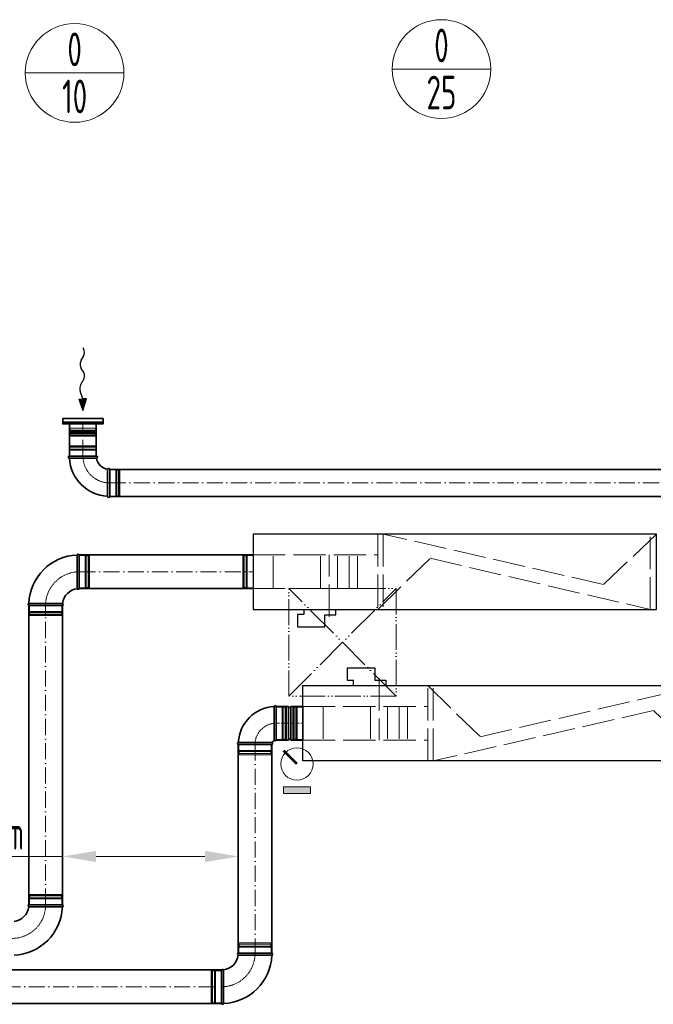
# Model space of a CAD drawing. Header units: millimetres. Extents: x 8221 to 89444, y -105166 to -5578.
# Tile 47 of 118: x 64194 to 66549, y -96587 to -92927. Entities that reach past the tile are written whole.
import ezdxf
from ezdxf.enums import TextEntityAlignment as Align

# ---------------------------------------------------------------- set-up
doc = ezdxf.new("R2010")
doc.units = ezdxf.units.MM
for name, pattern in [('ACAD_ISO02W100', [15, 12, -3]), ('ACAD_ISO05W100', [33, 24, -3, 0, -3, 0, -3]), ('ACAD_ISO10W100', [18, 12, -3, 0, -3])]:
    doc.linetypes.add(name, pattern=pattern)
for name, color, linetype, lineweight in [('UT_KOTY - DIMENZE', 7, 'Continuous', 5), ('VZT_01 SUP (PŘÍVOD) - OBRYS', 5, 'Continuous', 35), ('VZT_02 SUP (PŘÍVOD) - OSA', 5, 'ACAD_ISO10W100', 5), ('VZT_05 ETA (ODVOD) - OBRYS', 6, 'Continuous', 35), ('VZT_06 ETA (ODVOD) - OSA', 6, 'ACAD_ISO10W100', 5), ('VZT_21 ZAŘÍZENÍ - OBRYS', 1, 'Continuous', 30), ('VZT_22 ZAŘÍZENÍ - DETAIL', 8, 'Continuous', 5), ('VZT_30 DISTRIBUČNÍ PRVKY - OBRYS', 1, 'Continuous', 35), ('VZT_50 POPIS - OBECNE', 7, 'Continuous', 13), ('VZT_52 POPIS - DISTRIBUCE', 7, 'Continuous', 5), ('VZT_KOTY - DIMENZE', 7, 'Continuous', 5), ('VZT_POPIS - OBECNE', 7, 'Continuous', 5), ('VZT_POŽADAVKY NA STAVBU - PODHLEDY', 4, 'ACAD_ISO05W100', 5)]:
    doc.layers.add(name, color=color, linetype=linetype, lineweight=lineweight)
doc.layers.add('VZT_03 SUP (PŘÍVOD) - NETISK', color=8, linetype='ACAD_ISO02W100', lineweight=5, plot=False)
doc.layers.add('VZT_07 ETA (ODVOD) - NETISK', color=8, linetype='ACAD_ISO02W100', lineweight=5, plot=False)
doc.styles.add('ISOCP 2.5', font='isocp.shx', dxfattribs={"width": 0.6, "height": 2.5})
doc.styles.add('JS', font='isocp.shx', dxfattribs={"width": 0.6, "height": 125})

msp = doc.modelspace()

# ---------------------------------------------------------------- hatches: boundary and pattern name
at = {"layer": 'VZT_POPIS - OBECNE'}
h = msp.add_hatch(color=256, dxfattribs=at)
h.dxf.hatch_style = 1
h.paths.add_polyline_path([(65174.6, -95803.3), (65274.6, -95803.3), (65274.6, -95778.3), (65174.6, -95778.3)])

# ---------------------------------------------------------------- linework, layer by layer
at = {"color": 8, "lineweight": 5}
for points in [[(64380.2, -94429.7), (64380.2, -94444.7), (64477.2, -94444.7), (64477.2, -94429.7)], [(64380.2, -94429.7), (64477.2, -94429.7)], [(64381.2, -94452.6), (64428.7, -94452.6)], [(64383.2, -94455.2), (64428.7, -94455.2)], [(64476.2, -94452.6), (64428.7, -94452.6)], [(64474.3, -94455.2), (64428.7, -94455.2)], [(64385, -94470.8), (64383.6, -94474.7), (64428.7, -94474.7)], [(64384.1, -94470.6), (64428.7, -94470.6)], [(64384.8, -94458.9), (64428.7, -94458.9)], [(64472.6, -94458.9), (64428.7, -94458.9)], [(64473.4, -94470.6), (64428.7, -94470.6)], [(64472.5, -94470.8), (64473.9, -94474.7), (64428.7, -94474.7)]]:
    msp.add_lwpolyline(points, dxfattribs=at)
for points in [[(64381.2, -94444.7), (64381.2, -94452.6, 0.291473), (64382.8, -94455, 0.291473)], [(64476.2, -94444.7), (64476.2, -94452.6, -0.291473), (64474.7, -94455, -0.291473)], [(64376.6, -94464.6), (64382.6, -94463.2, -0.058981), (64383.2, -94463.1), (64428.7, -94463.1)], [(64376.6, -94464.6), (64382.4, -94466, 0.060863), (64383, -94466.1), (64428.7, -94466.1)], [(64480.9, -94464.6), (64474.9, -94463.2, 0.058981), (64474.3, -94463.1), (64428.7, -94463.1)], [(64480.9, -94464.6), (64475.1, -94466, -0.060863), (64474.5, -94466.1), (64428.7, -94466.1)]]:
    msp.add_lwpolyline(points, format="xyb", dxfattribs=at)
for centre, radius, start, end in [((64381, -94458.4), 3.88, 353.3265, 62.5007), ((64476.5, -94458.4), 3.88, 117.4993, 186.6735), ((64393.1, -94465.3), 10.5, 142.1622, 210.2824), ((64464.4, -94465.3), 10.5, 329.7176, 37.8378)]:
    msp.add_arc(centre, radius, start, end, dxfattribs=at)
at = {"layer": 'UT_KOTY - DIMENZE'}
for p, q in [((64352.8, -96037.1), (63702.6, -96037.1)), ((64882.2, -96037.1), (64477.8, -96037.1))]:
    msp.add_line(p, q, dxfattribs=at)
for points in [[(64477.8, -96016.3), (64477.8, -96058), (64352.8, -96037.1)], [(64882.2, -96016.3), (64882.2, -96058), (65007.2, -96037.1)]]:
    msp.add_solid(points, dxfattribs=at)
at = {"layer": 'VZT_01 SUP (PŘÍVOD) - OBRYS'}
for p, q in [((65140.3, -95604.3), (65140.3, -95479.3)), ((65147.9, -95604.3), (65147.9, -95479.3)), ((65147.9, -95479.3), (65147.9, -95604.3)), ((65147.9, -95479.3), (65193.4, -95479.3)), ((65193.4, -95479.3), (65193.4, -95604.3)), ((65201.4, -95479.3), (65201.4, -95604.3)), ((65201.4, -95479.3), (65246.9, -95479.3)), ((65246.9, -95479.3), (65246.9, -95604.3)), ((65131.4, -95613.2), (65006.4, -95613.2)), ((65131.4, -95620.8), (65006.4, -95620.8)), ((65147.9, -95604.3), (65193.4, -95604.3)), ((65201.4, -95604.3), (65246.9, -95604.3)), ((65006.4, -96396.6), (65131.4, -96396.6)), ((64943.9, -96584.1), (64943.9, -96459.1))]:
    msp.add_line(p, q, dxfattribs=at)
for points in [[(65006.4, -96396.3), (65006.4, -95620.8)], [(65131.4, -96396.3), (65131.4, -95620.8)], [(64943.9, -96459.1), (63236.5, -96459.1)], [(64943.9, -96584.1), (63236.5, -96584.1)]]:
    msp.add_lwpolyline(points, dxfattribs=at)
for centre, radius, start, end in [((65147.9, -95620.8), 141.5, 93.1369, 176.8631), ((65144.1, -95481), 4.17, 23.4678, 159.6691), ((65197.4, -95479.3), 4, 180, 0), ((65008.1, -95617), 4.17, 110.3309, 246.5322), ((65129.8, -95617), 4.17, 293.4678, 66.5322), ((65147.9, -95620.8), 16.5, 113.8093, 156.1907), ((65144.1, -95602.7), 4.17, 203.4678, 336.5322), ((65197.4, -95604.3), 4, 0, 180), ((64943.9, -96396.6), 62.5, 276.8302, 353.1698), ((64943.9, -96396.6), 187.5, 272.3607, 357.6393), ((65008.1, -96400.4), 4.17, 113.4678, 239.7019), ((65129.8, -96400.4), 4.17, 291.1072, 66.5322), ((64947.8, -96460.8), 4.17, 30.2981, 156.5322), ((64947.8, -96582.5), 4.17, 203.4678, 338.8928)]:
    msp.add_arc(centre, radius, start, end, dxfattribs=at)
for points, knots in [([(65006, -96404.1), (65006, -96404.1), (65007.6, -96404.1), (65013.7, -96404.1), (65018.2, -96404.1), (65029.6, -96404.2), (65036.4, -96404.2), (65051.4, -96404.2), (65059.5, -96404.3), (65075.8, -96404.3), (65083.9, -96404.3), (65099.1, -96404.3), (65106.1, -96404.3), (65117.9, -96404.3), (65122.6, -96404.3), (65129.2, -96404.3), (65131, -96404.3), (65131.3, -96404.3), (65131.3, -96404.3), (65131.3, -96404.3)], [0, 0, 0, 0, 24.235852, 24.235852, 48.531845, 48.531845, 73.024415, 73.024415, 97.570898, 97.570898, 122.078339, 122.078339, 146.53579, 146.53579, 170.957495, 170.957495, 195.359468, 195.359468, 197.168246, 197.168246, 197.168246, 197.168246]), ([(64951.4, -96458.7), (64951.4, -96458.7), (64951.4, -96458.7), (64951.4, -96459), (64951.4, -96459.4), (64951.4, -96460.4), (64951.4, -96461.2), (64951.4, -96464.4), (64951.4, -96467.5), (64951.5, -96476.4), (64951.5, -96482.6), (64951.5, -96496.7), (64951.6, -96504.5), (64951.6, -96520.7), (64951.6, -96529), (64951.6, -96544.8), (64951.6, -96552.3), (64951.7, -96565.5), (64951.7, -96571.1), (64951.7, -96578), (64951.7, -96580.2), (64951.7, -96583.2), (64951.7, -96584), (64951.7, -96584)], [197.067977, 197.067977, 197.067977, 197.067977, 201.792196, 201.792196, 209.190204, 209.190204, 218.040239, 218.040239, 237.760854, 237.760854, 262.206108, 262.206108, 286.831239, 286.831239, 311.323072, 311.323072, 335.946087, 335.946087, 360.704397, 360.704397, 377.088273, 377.088273, 394.105327, 394.105327, 394.105327, 394.105327])]:
    msp.add_open_spline(points, degree=3, knots=knots, dxfattribs=at)
at = {"layer": 'VZT_02 SUP (PŘÍVOD) - OSA', "ltscale": 0.3}
for points in [[(65147.9, -95541.8), (65147.9, -95541.8, 0.414214), (65068.9, -95620.8), (65068.9, -95620.8)], [(65068.9, -96396.6), (65068.9, -96396.6, -0.414214), (64943.9, -96521.6), (64943.9, -96521.6)]]:
    msp.add_lwpolyline(points, format="xyb", dxfattribs=at)
at = {"layer": 'VZT_02 SUP (PŘÍVOD) - OSA'}
msp.add_lwpolyline([(65147.9, -95541.8), (65246.9, -95541.8)], dxfattribs=at)
at = {"layer": 'VZT_02 SUP (PŘÍVOD) - OSA', "ltscale": 5}
for points in [[(65068.9, -95620.8), (65068.9, -96396.3)], [(63236.5, -96521.6), (64943.9, -96521.6)]]:
    msp.add_lwpolyline(points, dxfattribs=at)
at = {"layer": 'VZT_03 SUP (PŘÍVOD) - NETISK', "ltscale": 0.4}
for p, q in [((65173.4, -95602.8), (65173.4, -95480.8)), ((65173.9, -95480.8), (65173.4, -95480.8)), ((65173.9, -95602.8), (65173.9, -95480.8)), ((65180.9, -95602.8), (65180.9, -95480.8)), ((65181.4, -95480.8), (65180.9, -95480.8)), ((65181.4, -95602.8), (65181.4, -95480.8)), ((65169.9, -95481.8), (65147.9, -95481.8)), ((65169.9, -95601.8), (65169.9, -95481.8)), ((65173.4, -95482.8), (65169.9, -95482.8)), ((65180.9, -95482.8), (65173.9, -95482.8)), ((65181.9, -95482.8), (65181.4, -95482.8)), ((65181.9, -95601.8), (65181.9, -95481.8)), ((65185.9, -95481.8), (65181.9, -95481.8)), ((65185.9, -95601.8), (65185.9, -95481.8)), ((65008.9, -95620.8), (65008.9, -95642.8)), ((65128.9, -95620.8), (65128.9, -95642.8)), ((65169.9, -95601.8), (65147.9, -95601.8)), ((65173.4, -95600.8), (65169.9, -95600.8)), ((65173.9, -95602.8), (65173.4, -95602.8)), ((65180.9, -95600.8), (65173.9, -95600.8)), ((65181.4, -95602.8), (65180.9, -95602.8)), ((65181.9, -95600.8), (65181.4, -95600.8)), ((65185.9, -95601.8), (65181.9, -95601.8)), ((65129.9, -95646.3), (65007.9, -95646.3)), ((65007.9, -95646.3), (65007.9, -95646.8)), ((65129.9, -95646.8), (65007.9, -95646.8)), ((65129.9, -95653.8), (65007.9, -95653.8)), ((65007.9, -95653.8), (65007.9, -95654.3)), ((65129.9, -95654.3), (65007.9, -95654.3)), ((65128.9, -95642.8), (65008.9, -95642.8)), ((65128.9, -95654.8), (65008.9, -95654.8)), ((65008.9, -95654.8), (65008.9, -95658.8)), ((65128.9, -95658.8), (65008.9, -95658.8)), ((65009.9, -95642.8), (65009.9, -95646.3)), ((65009.9, -95646.8), (65009.9, -95653.8)), ((65009.9, -95654.3), (65009.9, -95654.8)), ((65127.9, -95642.8), (65127.9, -95646.3)), ((65127.9, -95646.8), (65127.9, -95653.8)), ((65127.9, -95654.3), (65127.9, -95654.8)), ((65128.9, -95654.8), (65128.9, -95658.8)), ((65129.9, -95646.3), (65129.9, -95646.8)), ((65129.9, -95653.8), (65129.9, -95654.3)), ((65008.9, -96358.6), (65128.9, -96358.6)), ((65008.9, -96362.6), (65008.9, -96358.6)), ((65128.9, -96362.6), (65128.9, -96358.6)), ((65007.9, -96363.1), (65129.9, -96363.1)), ((65007.9, -96363.6), (65007.9, -96363.1)), ((65007.9, -96363.6), (65129.9, -96363.6)), ((65007.9, -96370.6), (65129.9, -96370.6)), ((65007.9, -96371.1), (65007.9, -96370.6)), ((65007.9, -96371.1), (65129.9, -96371.1)), ((65008.9, -96362.6), (65128.9, -96362.6)), ((65008.9, -96374.6), (65128.9, -96374.6)), ((65008.9, -96396.6), (65008.9, -96374.6)), ((65009.9, -96363.1), (65009.9, -96362.6)), ((65009.9, -96370.6), (65009.9, -96363.6)), ((65009.9, -96374.6), (65009.9, -96371.1)), ((65127.9, -96363.1), (65127.9, -96362.6)), ((65127.9, -96370.6), (65127.9, -96363.6)), ((65127.9, -96374.6), (65127.9, -96371.1)), ((65128.9, -96396.6), (65128.9, -96374.6)), ((65129.9, -96363.6), (65129.9, -96363.1)), ((65129.9, -96371.1), (65129.9, -96370.6)), ((64905.9, -96581.6), (64905.9, -96461.6)), ((64909.9, -96461.6), (64905.9, -96461.6)), ((64909.9, -96581.6), (64909.9, -96461.6)), ((64910.4, -96462.6), (64909.9, -96462.6)), ((64910.4, -96582.6), (64910.4, -96460.6)), ((64910.9, -96460.6), (64910.4, -96460.6)), ((64910.9, -96582.6), (64910.9, -96460.6)), ((64917.9, -96462.6), (64910.9, -96462.6)), ((64917.9, -96582.6), (64917.9, -96460.6)), ((64918.4, -96460.6), (64917.9, -96460.6)), ((64918.4, -96582.6), (64918.4, -96460.6)), ((64921.9, -96462.6), (64918.4, -96462.6)), ((64921.9, -96581.6), (64921.9, -96461.6)), ((64943.9, -96461.6), (64921.9, -96461.6)), ((64909.9, -96581.6), (64905.9, -96581.6)), ((64910.4, -96580.6), (64909.9, -96580.6)), ((64910.9, -96582.6), (64910.4, -96582.6)), ((64917.9, -96580.6), (64910.9, -96580.6)), ((64918.4, -96582.6), (64917.9, -96582.6)), ((64921.9, -96580.6), (64918.4, -96580.6)), ((64943.9, -96581.6), (64921.9, -96581.6))]:
    msp.add_line(p, q, dxfattribs=at)
at = {"layer": 'VZT_05 ETA (ODVOD) - OBRYS'}
for p, q in [((64478.7, -94548.7), (64378.7, -94548.7)), ((64378.7, -94556.7), (64428.9, -94556.7)), ((64528.7, -94698.7), (64528.7, -94598.7)), ((64520.7, -94698.7), (64520.7, -94648.5)), ((64415.3, -94916.5), (64415.3, -95041.5)), ((64352.8, -95104), (64227.8, -95104)), ((64227.8, -96216.6), (64352.8, -96216.6))]:
    msp.add_line(p, q, dxfattribs=at)
for points in [[(64378.7, -94429.7), (64378.7, -94548.7)], [(64478.7, -94429.7), (64478.7, -94548.7)], [(67068.4, -94598.7), (64528.7, -94598.7)], [(67068.4, -94698.7), (64528.7, -94698.7)], [(65061.3, -94916.5), (64415.3, -94916.5)], [(65061.3, -95041.5), (64415.3, -95041.5)], [(64227.8, -95104), (64227.8, -96216.6)], [(64352.8, -95104), (64352.8, -96216.6)]]:
    msp.add_lwpolyline(points, dxfattribs=at)
for centre, radius, start, end in [((64378.7, -94552.7), 4, 90, 270), ((64528.7, -94548.7), 150, 183.0572, 266.9428), ((64478.7, -94552.7), 4, 279.1478, 90), ((64528.7, -94548.7), 50, 189.1478, 260.8522), ((64524.7, -94598.7), 4, 0, 170.8522), ((64524.7, -94698.7), 4, 180, 0), ((64415.3, -95104), 187.5, 92.3607, 177.6393), ((64411.4, -94918.1), 4.17, 23.4678, 158.8928), ((64415.3, -95104), 62.5, 96.8302, 173.1698), ((64411.4, -95039.8), 4.17, 210.2981, 336.5322), ((64229.4, -95100.1), 4.17, 111.1072, 246.5322), ((64351.1, -95100.1), 4.17, 293.4678, 59.7019), ((64165.3, -96216.6), 62.5, 276.8302, 353.1698), ((64165.3, -96216.6), 187.5, 272.3607, 357.6393), ((64229.4, -96220.4), 4.17, 113.4678, 239.7019), ((64351.1, -96220.4), 4.17, 291.1072, 66.5322)]:
    msp.add_arc(centre, radius, start, end, dxfattribs=at)
for points, knots in [([(64479.4, -94556.6), (64479.4, -94556.6), (64478.3, -94556.6), (64473.8, -94556.6), (64470.3, -94556.6), (64461.4, -94556.7), (64456.1, -94556.7), (64444.1, -94556.7), (64437.7, -94556.7), (64430.4, -94556.7), (64429.6, -94556.7), (64428.9, -94556.7)], [157.874915, 157.874915, 157.874915, 157.874915, 176.103874, 176.103874, 195.460379, 195.460379, 215.101284, 215.101284, 234.82164, 234.82164, 237.034743, 237.034743, 237.034743, 237.034743]), ([(64520.7, -94648.5), (64520.7, -94642.1), (64520.7, -94635.8), (64520.7, -94623.8), (64520.7, -94618.2), (64520.8, -94608.7), (64520.8, -94604.9), (64520.8, -94599.6), (64520.8, -94598.2), (64520.8, -94598), (64520.8, -94598), (64520.8, -94598)], [78.71119, 78.71119, 78.71119, 78.71119, 97.804615, 97.804615, 117.523893, 117.523893, 137.264303, 137.264303, 156.831737, 156.831737, 157.874915, 157.874915, 157.874915, 157.874915]), ([(64407.8, -95041.9), (64407.8, -95041.9), (64407.8, -95041.9), (64407.8, -95041.6), (64407.8, -95041.2), (64407.8, -95040.2), (64407.8, -95039.4), (64407.8, -95036.2), (64407.8, -95033.1), (64407.7, -95024.2), (64407.7, -95018), (64407.7, -95003.9), (64407.6, -94996.1), (64407.6, -94979.9), (64407.6, -94971.6), (64407.6, -94955.8), (64407.6, -94948.3), (64407.6, -94935.1), (64407.6, -94929.5), (64407.5, -94922.6), (64407.5, -94920.4), (64407.5, -94917.4), (64407.5, -94916.6), (64407.5, -94916.6)], [197.067977, 197.067977, 197.067977, 197.067977, 201.792196, 201.792196, 209.190204, 209.190204, 218.040239, 218.040239, 237.760854, 237.760854, 262.206108, 262.206108, 286.831239, 286.831239, 311.323072, 311.323072, 335.946087, 335.946087, 360.704397, 360.704397, 377.088273, 377.088273, 394.105327, 394.105327, 394.105327, 394.105327]), ([(64353.2, -95096.5), (64353.2, -95096.5), (64351.6, -95096.5), (64345.5, -95096.5), (64341, -95096.5), (64329.6, -95096.4), (64322.8, -95096.4), (64307.8, -95096.4), (64299.7, -95096.3), (64283.4, -95096.3), (64275.3, -95096.3), (64260.1, -95096.3), (64253.1, -95096.3), (64241.4, -95096.3), (64236.6, -95096.3), (64230, -95096.3), (64228.2, -95096.3), (64227.9, -95096.3), (64227.9, -95096.3), (64227.9, -95096.3)], [0, 0, 0, 0, 24.235852, 24.235852, 48.531845, 48.531845, 73.024415, 73.024415, 97.570898, 97.570898, 122.078339, 122.078339, 146.53579, 146.53579, 170.957495, 170.957495, 195.359468, 195.359468, 197.168246, 197.168246, 197.168246, 197.168246]), ([(64227.3, -96224.1), (64227.3, -96224.1), (64228.9, -96224.1), (64235, -96224.1), (64239.5, -96224.1), (64250.9, -96224.2), (64257.7, -96224.2), (64272.7, -96224.2), (64280.8, -96224.3), (64297.1, -96224.3), (64305.3, -96224.3), (64320.5, -96224.3), (64327.4, -96224.3), (64339.2, -96224.3), (64343.9, -96224.3), (64350.5, -96224.3), (64352.3, -96224.3), (64352.6, -96224.3), (64352.6, -96224.3), (64352.6, -96224.3)], [0, 0, 0, 0, 24.235852, 24.235852, 48.531845, 48.531845, 73.024415, 73.024415, 97.570898, 97.570898, 122.078339, 122.078339, 146.53579, 146.53579, 170.957495, 170.957495, 195.359468, 195.359468, 197.168246, 197.168246, 197.168246, 197.168246])]:
    msp.add_open_spline(points, degree=3, knots=knots, dxfattribs=at)
at = {"layer": 'VZT_06 ETA (ODVOD) - OSA', "ltscale": 5}
for points in [[(64428.7, -94548.7), (64428.7, -94429.7)], [(64528.7, -94648.7), (67068.4, -94648.7)], [(64415.3, -94979), (65061.3, -94979)], [(64290.3, -96216.6), (64290.3, -95104)]]:
    msp.add_lwpolyline(points, dxfattribs=at)
at = {"layer": 'VZT_06 ETA (ODVOD) - OSA', "ltscale": 0.3}
for points in [[(64428.7, -94548.7), (64428.7, -94548.7, 0.414214), (64528.7, -94648.7), (64528.7, -94648.7)], [(64290.3, -95104), (64290.3, -95104, -0.414214), (64415.3, -94979), (64415.3, -94979)], [(64290.3, -96216.6), (64290.3, -96216.6, -0.414214), (64165.3, -96341.6), (64165.3, -96341.6)]]:
    msp.add_lwpolyline(points, format="xyb", dxfattribs=at)
at = {"layer": 'VZT_07 ETA (ODVOD) - NETISK', "ltscale": 0.4}
for p, q in [((64378.7, -94515.2), (64478.7, -94515.2)), ((64378.7, -94515.2), (64378.7, -94515.7)), ((64378.7, -94515.7), (64478.7, -94515.7)), ((64378.7, -94522.7), (64478.7, -94522.7)), ((64378.7, -94522.7), (64378.7, -94523.2)), ((64378.7, -94523.2), (64478.7, -94523.2)), ((64379.7, -94510.7), (64477.7, -94510.7)), ((64379.7, -94510.7), (64379.7, -94514.7)), ((64379.7, -94514.7), (64477.7, -94514.7)), ((64379.7, -94526.7), (64477.7, -94526.7)), ((64379.7, -94526.7), (64379.7, -94548.7)), ((64380.7, -94514.7), (64380.7, -94515.2)), ((64380.7, -94515.7), (64380.7, -94522.7)), ((64380.7, -94523.2), (64380.7, -94526.7)), ((64476.7, -94514.7), (64476.7, -94515.2)), ((64476.7, -94515.7), (64476.7, -94522.7)), ((64476.7, -94523.2), (64476.7, -94526.7)), ((64477.7, -94510.7), (64477.7, -94514.7)), ((64477.7, -94526.7), (64477.7, -94548.7)), ((64478.7, -94515.2), (64478.7, -94515.7)), ((64478.7, -94522.7), (64478.7, -94523.2)), ((64528.7, -94599.7), (64550.7, -94599.7)), ((64550.7, -94697.7), (64550.7, -94599.7)), ((64550.7, -94600.7), (64554.2, -94600.7)), ((64554.2, -94698.7), (64554.2, -94598.7)), ((64554.2, -94598.7), (64554.7, -94598.7)), ((64554.7, -94698.7), (64554.7, -94598.7)), ((64554.7, -94600.7), (64561.7, -94600.7)), ((64561.7, -94698.7), (64561.7, -94598.7)), ((64561.7, -94598.7), (64562.2, -94598.7)), ((64562.2, -94698.7), (64562.2, -94598.7)), ((64562.2, -94600.7), (64562.7, -94600.7)), ((64562.7, -94697.7), (64562.7, -94599.7)), ((64562.7, -94599.7), (64566.7, -94599.7)), ((64566.7, -94697.7), (64566.7, -94599.7)), ((64528.7, -94697.7), (64550.7, -94697.7)), ((64550.7, -94696.7), (64554.2, -94696.7)), ((64554.2, -94698.7), (64554.7, -94698.7)), ((64554.7, -94696.7), (64561.7, -94696.7)), ((64561.7, -94698.7), (64562.2, -94698.7)), ((64562.2, -94696.7), (64562.7, -94696.7)), ((64562.7, -94697.7), (64566.7, -94697.7)), ((64415.3, -94919), (64437.3, -94919)), ((64437.3, -94919), (64437.3, -95039)), ((64437.3, -94920), (64440.8, -94920)), ((64440.8, -94918), (64440.8, -95040)), ((64440.8, -94918), (64441.3, -94918)), ((64441.3, -94918), (64441.3, -95040)), ((64441.3, -94920), (64448.3, -94920)), ((64448.3, -94918), (64448.3, -95040)), ((64448.3, -94918), (64448.8, -94918)), ((64448.8, -94918), (64448.8, -95040)), ((64448.8, -94920), (64449.3, -94920)), ((64449.3, -94919), (64449.3, -95039)), ((64449.3, -94919), (64453.3, -94919)), ((64453.3, -94919), (64453.3, -95039)), ((65023.3, -94919), (65023.3, -95039)), ((65027.3, -94919), (65023.3, -94919)), ((65027.3, -94919), (65027.3, -95039)), ((65027.8, -94920), (65027.3, -94920)), ((65027.8, -94918), (65027.8, -95040)), ((65028.3, -94918), (65027.8, -94918)), ((65028.3, -94918), (65028.3, -95040)), ((65035.3, -94920), (65028.3, -94920)), ((65035.3, -94918), (65035.3, -95040)), ((65035.8, -94918), (65035.3, -94918)), ((65035.8, -94918), (65035.8, -95040)), ((65039.3, -94920), (65035.8, -94920)), ((65039.3, -94919), (65039.3, -95039)), ((65061.3, -94919), (65039.3, -94919)), ((64415.3, -95039), (64437.3, -95039)), ((64437.3, -95038), (64440.8, -95038)), ((64440.8, -95040), (64441.3, -95040)), ((64441.3, -95038), (64448.3, -95038)), ((64448.3, -95040), (64448.8, -95040)), ((64448.8, -95038), (64449.3, -95038)), ((64449.3, -95039), (64453.3, -95039)), ((65027.3, -95039), (65023.3, -95039)), ((65027.8, -95038), (65027.3, -95038)), ((65028.3, -95040), (65027.8, -95040)), ((65035.3, -95038), (65028.3, -95038)), ((65035.8, -95040), (65035.3, -95040)), ((65039.3, -95038), (65035.8, -95038)), ((65061.3, -95039), (65039.3, -95039)), ((64230.3, -95104), (64230.3, -95126)), ((64350.3, -95104), (64350.3, -95126)), ((64351.3, -95129.5), (64229.3, -95129.5)), ((64229.3, -95129.5), (64229.3, -95130)), ((64351.3, -95130), (64229.3, -95130)), ((64351.3, -95137), (64229.3, -95137)), ((64229.3, -95137), (64229.3, -95137.5)), ((64351.3, -95137.5), (64229.3, -95137.5)), ((64350.3, -95126), (64230.3, -95126)), ((64350.3, -95138), (64230.3, -95138)), ((64230.3, -95138), (64230.3, -95142)), ((64350.3, -95142), (64230.3, -95142)), ((64231.3, -95126), (64231.3, -95129.5)), ((64231.3, -95130), (64231.3, -95137)), ((64231.3, -95137.5), (64231.3, -95138)), ((64349.3, -95126), (64349.3, -95129.5)), ((64349.3, -95130), (64349.3, -95137)), ((64349.3, -95137.5), (64349.3, -95138)), ((64350.3, -95138), (64350.3, -95142)), ((64351.3, -95129.5), (64351.3, -95130)), ((64351.3, -95137), (64351.3, -95137.5)), ((65213.4, -95602.8), (65213.4, -95480.8)), ((65213.9, -95480.8), (65213.4, -95480.8)), ((65213.9, -95602.8), (65213.9, -95480.8)), ((65220.9, -95602.8), (65220.9, -95480.8)), ((65221.4, -95480.8), (65220.9, -95480.8)), ((65221.4, -95602.8), (65221.4, -95480.8)), ((65208.9, -95601.8), (65208.9, -95481.8)), ((65212.9, -95481.8), (65208.9, -95481.8)), ((65212.9, -95601.8), (65212.9, -95481.8)), ((65213.4, -95482.8), (65212.9, -95482.8)), ((65220.9, -95482.8), (65213.9, -95482.8)), ((65224.9, -95482.8), (65221.4, -95482.8)), ((65224.9, -95601.8), (65224.9, -95481.8)), ((65246.9, -95481.8), (65224.9, -95481.8)), ((65212.9, -95601.8), (65208.9, -95601.8)), ((65213.4, -95600.8), (65212.9, -95600.8)), ((65213.9, -95602.8), (65213.4, -95602.8)), ((65220.9, -95600.8), (65213.9, -95600.8)), ((65221.4, -95602.8), (65220.9, -95602.8)), ((65224.9, -95600.8), (65221.4, -95600.8)), ((65246.9, -95601.8), (65224.9, -95601.8)), ((64229.3, -96183.1), (64351.3, -96183.1)), ((64229.3, -96183.6), (64229.3, -96183.1)), ((64229.3, -96183.6), (64351.3, -96183.6)), ((64229.3, -96190.6), (64351.3, -96190.6)), ((64229.3, -96191.1), (64229.3, -96190.6)), ((64229.3, -96191.1), (64351.3, -96191.1)), ((64230.3, -96178.6), (64350.3, -96178.6)), ((64230.3, -96182.6), (64230.3, -96178.6)), ((64230.3, -96182.6), (64350.3, -96182.6)), ((64230.3, -96194.6), (64350.3, -96194.6)), ((64230.3, -96216.6), (64230.3, -96194.6)), ((64231.3, -96183.1), (64231.3, -96182.6)), ((64231.3, -96190.6), (64231.3, -96183.6)), ((64231.3, -96194.6), (64231.3, -96191.1)), ((64349.3, -96183.1), (64349.3, -96182.6)), ((64349.3, -96190.6), (64349.3, -96183.6)), ((64349.3, -96194.6), (64349.3, -96191.1)), ((64350.3, -96182.6), (64350.3, -96178.6)), ((64350.3, -96216.6), (64350.3, -96194.6)), ((64351.3, -96183.6), (64351.3, -96183.1)), ((64351.3, -96191.1), (64351.3, -96190.6))]:
    msp.add_line(p, q, dxfattribs=at)
at = {"layer": 'VZT_21 ZAŘÍZENÍ - OBRYS'}
for points in [[(66561.3, -94839), (65061.3, -94839), (65061.3, -95119), (66561.3, -95119)], [(66746.9, -95681.8), (65246.9, -95681.8), (65246.9, -95401.8), (66746.9, -95401.8)]]:
    msp.add_lwpolyline(points, close=True, dxfattribs=at)
for points in [[(65249.6, -95119), (65249.6, -95137.6), (65227.2, -95137.6), (65227.2, -95184.2), (65328.8, -95184.2), (65328.8, -95138.8), (65368.7, -95138.8), (65368.7, -95119)], [(65435.3, -95401.8), (65435.3, -95383.2), (65412.8, -95383.2), (65412.8, -95336.6), (65514.4, -95336.6), (65514.4, -95382), (65554.4, -95382), (65554.4, -95401.8)]]:
    msp.add_lwpolyline(points, dxfattribs=at)
at = {"layer": 'VZT_22 ZAŘÍZENÍ - DETAIL', "linetype": 'ACAD_ISO02W100', "lineweight": 5, "ltscale": 10}
for points in [[(65525.1, -94839), (65525.1, -95119)], [(66561.3, -94839), (66363.9, -95026.2), (65545.6, -94839)], [(65545.6, -94839), (65545.6, -95119)], [(66537.4, -95119), (66537.4, -94839)], [(65061.3, -94916.5), (65525.1, -94916.5)], [(65136.7, -95041.5), (65136.7, -94916.5)], [(65312.5, -95041.5), (65312.5, -94916.5)], [(65344.9, -95146.5), (65344.9, -94916.5)], [(65375.8, -95041.5), (65375.8, -94916.5)], [(65418.8, -95041.5), (65418.8, -94916.5)], [(65449.6, -95041.5), (65449.6, -94916.5)], [(65525.1, -95119), (65719.7, -94928.9), (66537.4, -95119)], [(65061.3, -95041.5), (65525.1, -95041.5)], [(65530.5, -95374.3), (65530.5, -95604.3)], [(65710.7, -95681.8), (65710.7, -95401.8)], [(65710.7, -95401.8), (65905.4, -95591.9), (66723, -95401.8)], [(65731.3, -95681.8), (65731.3, -95401.8)], [(65246.9, -95479.3), (65710.7, -95479.3)], [(65322.4, -95479.3), (65322.4, -95604.3)], [(65498.1, -95479.3), (65498.1, -95604.3)], [(65561.4, -95479.3), (65561.4, -95604.3)], [(65604.4, -95479.3), (65604.4, -95604.3)], [(65635.2, -95479.3), (65635.2, -95604.3)], [(66746.9, -95681.8), (66549.5, -95494.6), (65731.3, -95681.8)], [(65246.9, -95604.3), (65710.7, -95604.3)]]:
    msp.add_lwpolyline(points, dxfattribs=at)
at = {"layer": 'VZT_30 DISTRIBUČNÍ PRVKY - OBRYS'}
msp.add_lwpolyline([(64353.7, -94409.7), (64503.7, -94409.7), (64503.7, -94429.7), (64353.7, -94429.7)], close=True, dxfattribs=at)
msp.add_lwpolyline([(64503.7, -94422.9), (64353.7, -94422.9)], dxfattribs=at)
at = {"layer": 'VZT_50 POPIS - OBECNE'}
msp.add_line((64430.6, -94149.1), (64428.7, -94146.1), dxfattribs=at)
at = {"layer": 'VZT_50 POPIS - OBECNE', "color": 0, "lineweight": -2}
for p, q in [((64422.3, -94192.3), (64430.5, -94179.3)), ((64430.7, -94235.2), (64422.7, -94223.2)), ((64420.7, -94282.7), (64431.1, -94266.1)), ((64428.2, -94336.7), (64418.4, -94308.1)), ((64414.2, -94336.9), (64428.2, -94336.7)), ((64414.2, -94336.9), (64428.7, -94379.7)), ((64442.1, -94336.5), (64428.2, -94336.7)), ((64428.7, -94379.7), (64442.1, -94336.5))]:
    msp.add_line(p, q, dxfattribs=at)
for centre, start_param, end_param in [((64420.9, -94163.9), 0.766537, 2.320574), ((64431.8, -94207.6), 3.908129, 5.516649), ((64421.6, -94250.8), 0.766537, 2.375056), ((64430.2, -94298), 3.908129, 5.191299)]:
    msp.add_ellipse(centre, major_axis=(0.3, -21.5), ratio=0.625, start_param=start_param, end_param=end_param, dxfattribs=at)
msp.add_solid([(64414.2, -94336.9), (64442.1, -94336.5), (64428.7, -94379.7)], dxfattribs=at)
at = {"layer": 'VZT_52 POPIS - DISTRIBUCE'}
for p, q in [((64214.7, -93124.8), (64581.5, -93124.8)), ((65578.4, -93110.3), (65945.2, -93110.3))]:
    msp.add_line(p, q, dxfattribs=at)
for centre in [(64398.1, -93124.8), (65761.8, -93110.3)]:
    msp.add_circle(centre, 183.4, dxfattribs=at)
at = {"layer": 'VZT_KOTY - DIMENZE', "const_width": 10}
msp.add_lwpolyline([(65224.6, -95693.3), (65175.1, -95643.8)], dxfattribs=at)
at = {"layer": 'VZT_POPIS - OBECNE'}
msp.add_lwpolyline([(65274.6, -95803.3), (65274.6, -95778.3), (65174.6, -95778.3), (65174.6, -95803.3)], close=True, dxfattribs=at)
msp.add_circle((65224.6, -95693.3), 60, dxfattribs=at)
at = {"layer": 'VZT_POŽADAVKY NA STAVBU - PODHLEDY', "ltscale": 5}
for p, q in [((65194, -95441.3), (65594, -95041.3)), ((65594, -95441.3), (65194, -95041.3))]:
    msp.add_line(p, q, dxfattribs=at)
at = {"layer": 'VZT_POŽADAVKY NA STAVBU - PODHLEDY', "ltscale": 4}
for p, q in [((65194, -95441.3), (65194, -95041.3)), ((65194, -95041.3), (65594, -95041.3)), ((65594, -95041.3), (65594, -95441.3)), ((65594, -95441.3), (65194, -95441.3))]:
    msp.add_line(p, q, dxfattribs=at)

# ---------------------------------------------------------------- texts
at = {"layer": 'UT_KOTY - DIMENZE', "insert": (63965.2, -95949.6), "char_height": 125, "attachment_point": 5, "style": 'ISOCP 2.5'}
msp.add_mtext('min 500 mm', dxfattribs=at)
at = {"layer": 'VZT_52 POPIS - DISTRIBUCE', "ltscale": 50, "style": 'JS', "width": 0.7}
for s, p in [('0', (64398.1, -93037.3)), ('0', (65761.8, -93022.8)), ('25', (65761.8, -93197.8)), ('10', (64398.1, -93212.3))]:
    msp.add_text(s, height=125, dxfattribs=at).set_placement(p, align=Align.MIDDLE_CENTER)

doc.saveas('drawing.dxf')
